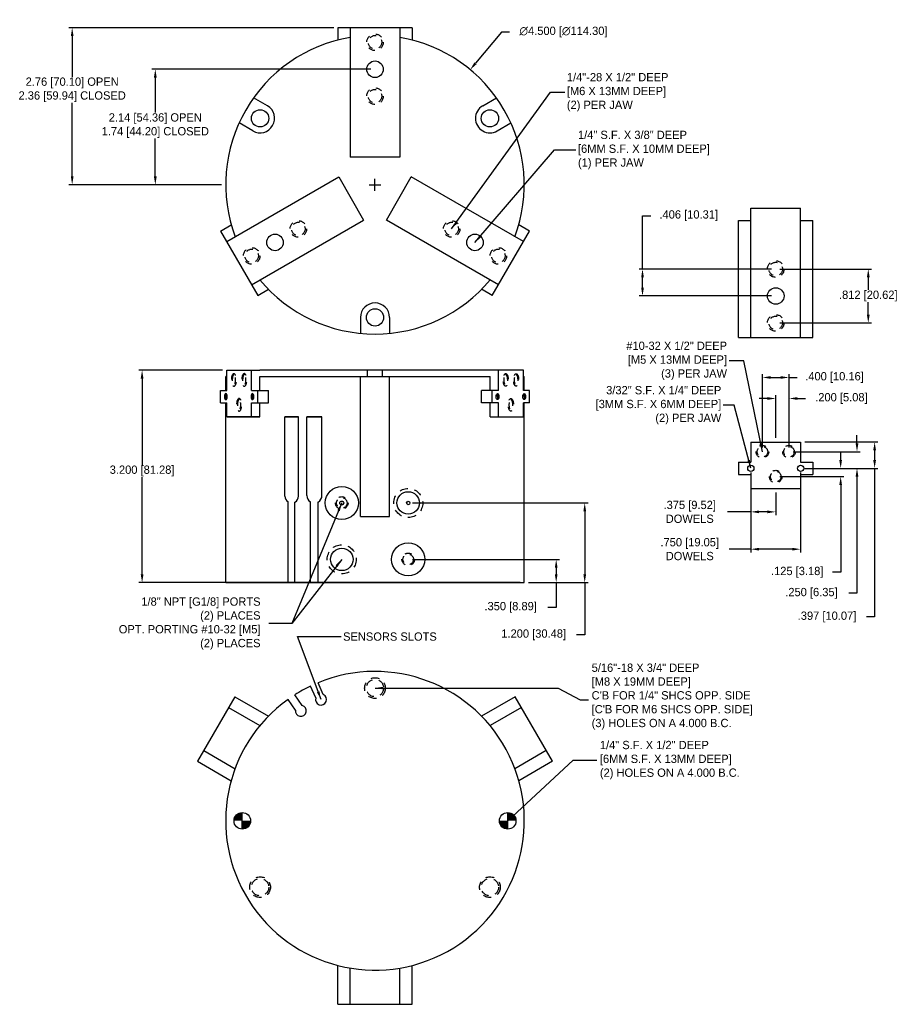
# Model space of a CAD drawing. Extents: x -1.6 to 11.6, y -19.7 to -4.8.
import ezdxf

# ---------------------------------------------------------------- set-up
doc = ezdxf.new("R2010")
doc.units = 0
doc.header["$MEASUREMENT"] = 0
doc.linetypes.add('DASHED', pattern=[0.75, 0.5, -0.25])
doc.linetypes.add('HIDDEN2', pattern=[0.1875, 0.125, -0.0625])
doc.layers.get('0').update_dxf_attribs({"linetype": 'CONTINUOUS'})
doc.layers.get('DEFPOINTS').update_dxf_attribs({"linetype": 'CONTINUOUS'})
doc.dimstyles.get("Standard").update_dxf_attribs({"dimscale": 0, "dimtxt": 0.125, "dimasz": 0.1, "dimexe": 0.005, "dimexo": 0.0625, "dimgap": 0.03, "dimtad": 1, "dimtih": 1, "dimtoh": 1, "dimdec": 3, "dimzin": 4, "dimdsep": 46, "dimtxsty": 'Standard', "dimcen": 0.09, "dimadec": 0, "dimazin": 0, "dimtm": 0.015, "dimtfac": 1, "dimtdec": 3, "dimtofl": 0, "dimtmove": 0, "dimatfit": 3, "dimfxl": 1, "dimtzin": 4, "dimarcsym": 0})

# ---------------------------------------------------------------- blocks, each defined once
blk = doc.blocks.new('*D420')
at = {"color": 0, "linetype": 'ByBlock'}
for p, q in [((4.313, -12.965), (6.53, -12.965)), ((6.48, -13.09), (6.48, -13.19)), ((6.062, -13.315), (6.53, -13.315)), ((6.48, -13.315), (6.48, -13.688)), ((6.48, -13.688), (6.355, -13.688))]:
    blk.add_line(p, q, dxfattribs=at)
for points in [[(6.46, -13.09), (6.501, -13.09), (6.48, -12.965)], [(6.46, -13.19), (6.501, -13.19), (6.48, -13.315)]]:
    blk.add_solid(points, dxfattribs=at)
at = {"layer": 'DEFPOINTS', "color": 0, "linetype": 'ByBlock'}
for p in [(4.25, -12.965), (5.999, -13.315), (6.48, -13.315)]:
    blk.add_point(p, dxfattribs=at)
at = {"color": 0, "linetype": 'ByBlock', "insert": (5.794, -13.688), "char_height": 0.125, "attachment_point": 5}
blk.add_mtext('.350 [8.89]', dxfattribs=at)
blk = doc.blocks.new('*D421')
at = {"color": 0, "linetype": 'ByBlock'}
for p, q in [((4.313, -12.115), (6.96, -12.115)), ((6.91, -12.24), (6.91, -13.19)), ((6.062, -13.315), (6.96, -13.315)), ((6.91, -13.315), (6.91, -14.101)), ((6.91, -14.101), (6.785, -14.101))]:
    blk.add_line(p, q, dxfattribs=at)
for points in [[(6.89, -12.24), (6.931, -12.24), (6.91, -12.115)], [(6.89, -13.19), (6.931, -13.19), (6.91, -13.315)]]:
    blk.add_solid(points, dxfattribs=at)
at = {"layer": 'DEFPOINTS', "color": 0, "linetype": 'ByBlock'}
for p in [(4.25, -12.115), (5.999, -13.315), (6.91, -13.315)]:
    blk.add_point(p, dxfattribs=at)
at = {"color": 0, "linetype": 'ByBlock', "insert": (6.141, -14.101), "char_height": 0.125, "attachment_point": 5}
blk.add_mtext('1.200 [30.48]', dxfattribs=at)
blk = doc.blocks.new('*D423')
at = {"color": 0, "linetype": 'ByBlock'}
for p, q in [((1.451, -10.115), (0.189, -10.115)), ((0.239, -10.24), (0.239, -11.539)), ((0.239, -13.19), (0.239, -11.724)), ((5.937, -13.315), (0.189, -13.315))]:
    blk.add_line(p, q, dxfattribs=at)
for points in [[(0.218, -10.24), (0.26, -10.24), (0.239, -10.115)], [(0.218, -13.19), (0.26, -13.19), (0.239, -13.315)]]:
    blk.add_solid(points, dxfattribs=at)
at = {"layer": 'DEFPOINTS', "color": 0, "linetype": 'ByBlock'}
for p in [(0.239, -10.115), (1.514, -10.115), (5.999, -13.315)]:
    blk.add_point(p, dxfattribs=at)
at = {"color": 0, "linetype": 'ByBlock', "insert": (0.239, -11.632), "char_height": 0.125, "attachment_point": 5}
blk.add_mtext('3.200 [81.28]', dxfattribs=at)
blk = doc.blocks.new('*D424')
at = {"color": 0, "linetype": 'ByBlock'}
for p, q in [((3.687, -5.292), (0.388, -5.292)), ((0.438, -5.417), (0.438, -5.944)), ((0.438, -6.907), (0.438, -6.338)), ((1.437, -7.032), (0.388, -7.032))]:
    blk.add_line(p, q, dxfattribs=at)
for points in [[(0.417, -5.417), (0.459, -5.417), (0.438, -5.292)], [(0.417, -6.907), (0.459, -6.907), (0.438, -7.032)]]:
    blk.add_solid(points, dxfattribs=at)
at = {"layer": 'DEFPOINTS', "color": 0, "linetype": 'ByBlock'}
for p in [(0.438, -5.292), (3.749, -5.292), (1.499, -7.032)]:
    blk.add_point(p, dxfattribs=at)
at = {"color": 0, "linetype": 'ByBlock', "insert": (0.438, -6.141), "char_height": 0.125, "attachment_point": 5}
blk.add_mtext('2.14 [54.36] OPEN\\P1.74 [44.20] CLOSED', dxfattribs=at)
blk = doc.blocks.new('*D425')
at = {"color": 0, "linetype": 'ByBlock'}
for p, q in [((3.127, -4.667), (-0.865, -4.667)), ((-0.815, -4.792), (-0.815, -5.406)), ((-0.815, -6.907), (-0.815, -5.799)), ((1.437, -7.032), (-0.865, -7.032))]:
    blk.add_line(p, q, dxfattribs=at)
for points in [[(-0.835, -4.792), (-0.794, -4.792), (-0.815, -4.667)], [(-0.835, -6.907), (-0.794, -6.907), (-0.815, -7.032)]]:
    blk.add_solid(points, dxfattribs=at)
at = {"layer": 'DEFPOINTS', "color": 0, "linetype": 'ByBlock'}
for p in [(-0.815, -4.667), (3.189, -4.667), (1.499, -7.032)]:
    blk.add_point(p, dxfattribs=at)
at = {"color": 0, "linetype": 'ByBlock', "insert": (-0.815, -5.602), "char_height": 0.125, "attachment_point": 5}
blk.add_mtext('2.76 [70.10] OPEN\\P2.36 [59.94] CLOSED', dxfattribs=at)
blk = doc.blocks.new('*D426')
at = {"color": 0, "linetype": 'ByBlock'}
for p, q in [((10.998, -7.091), (12.381, -7.091)), ((12.331, -7.216), (12.331, -7.404)), ((12.331, -7.778), (12.331, -7.589)), ((10.998, -7.903), (12.381, -7.903))]:
    blk.add_line(p, q, dxfattribs=at)
for points in [[(12.31, -7.216), (12.352, -7.216), (12.331, -7.091)], [(12.31, -7.778), (12.352, -7.778), (12.331, -7.903)]]:
    blk.add_solid(points, dxfattribs=at)
at = {"layer": 'DEFPOINTS', "color": 0, "linetype": 'ByBlock'}
for p in [(10.936, -7.091), (10.936, -7.903), (12.331, -7.903)]:
    blk.add_point(p, dxfattribs=at)
at = {"color": 0, "linetype": 'ByBlock', "insert": (12.331, -7.497), "char_height": 0.125, "attachment_point": 5}
blk.add_mtext('.812 [20.62]', dxfattribs=at)
blk = doc.blocks.new('*D427')
at = {"color": 0, "linetype": 'ByBlock'}
for p, q in [((7.354, -8.163), (7.354, -7.359)), ((7.354, -7.359), (7.479, -7.359)), ((9.299, -8.163), (7.304, -8.163)), ((7.354, -8.444), (7.354, -8.288)), ((9.299, -8.569), (7.304, -8.569))]:
    blk.add_line(p, q, dxfattribs=at)
for points in [[(7.334, -8.288), (7.375, -8.288), (7.354, -8.163)], [(7.334, -8.444), (7.375, -8.444), (7.354, -8.569)]]:
    blk.add_solid(points, dxfattribs=at)
at = {"layer": 'DEFPOINTS', "color": 0, "linetype": 'ByBlock'}
for p in [(7.354, -8.163), (9.362, -8.163), (9.362, -8.569)]:
    blk.add_point(p, dxfattribs=at)
at = {"color": 0, "linetype": 'ByBlock', "insert": (8.051, -7.359), "char_height": 0.125, "attachment_point": 5}
blk.add_mtext('.406 [10.31]', dxfattribs=at)
blk = doc.blocks.new('*D428')
at = {"color": 0, "linetype": 'ByBlock'}
for p, q in [((10.227, -11.196), (11.33, -11.196)), ((11.28, -11.321), (11.28, -11.468)), ((10.227, -11.593), (11.33, -11.593)), ((11.28, -11.593), (11.28, -13.832)), ((11.28, -13.832), (11.155, -13.832))]:
    blk.add_line(p, q, dxfattribs=at)
for points in [[(11.259, -11.321), (11.3, -11.321), (11.28, -11.196)], [(11.259, -11.468), (11.3, -11.468), (11.28, -11.593)]]:
    blk.add_solid(points, dxfattribs=at)
at = {"layer": 'DEFPOINTS', "color": 0, "linetype": 'ByBlock'}
for p in [(10.164, -11.196), (11.28, -11.196), (10.164, -11.593)]:
    blk.add_point(p, dxfattribs=at)
at = {"color": 0, "linetype": 'ByBlock', "insert": (10.562, -13.832), "char_height": 0.125, "attachment_point": 5}
blk.add_mtext('.397 [10.07]', dxfattribs=at)
blk = doc.blocks.new('*D429')
at = {"color": 0, "linetype": 'ByBlock'}
for p, q in [((11.014, -11.218), (11.014, -11.093)), ((10.052, -11.343), (11.064, -11.343)), ((10.227, -11.593), (11.064, -11.593)), ((11.014, -11.718), (11.014, -13.476)), ((11.014, -13.476), (10.889, -13.476))]:
    blk.add_line(p, q, dxfattribs=at)
for points in [[(10.993, -11.218), (11.035, -11.218), (11.014, -11.343)], [(10.993, -11.718), (11.035, -11.718), (11.014, -11.593)]]:
    blk.add_solid(points, dxfattribs=at)
at = {"layer": 'DEFPOINTS', "color": 0, "linetype": 'ByBlock'}
for p in [(9.989, -11.343), (11.014, -11.343), (10.164, -11.593)]:
    blk.add_point(p, dxfattribs=at)
at = {"color": 0, "linetype": 'ByBlock', "insert": (10.328, -13.476), "char_height": 0.125, "attachment_point": 5}
blk.add_mtext('.250 [6.35]', dxfattribs=at)
blk = doc.blocks.new('*D430')
at = {"color": 0, "linetype": 'ByBlock'}
for p, q in [((10.768, -11.468), (10.768, -11.343)), ((9.852, -11.718), (10.818, -11.718)), ((10.227, -11.593), (10.818, -11.593)), ((10.768, -11.843), (10.768, -13.158)), ((10.768, -13.158), (10.643, -13.158))]:
    blk.add_line(p, q, dxfattribs=at)
for points in [[(10.747, -11.468), (10.788, -11.468), (10.768, -11.593)], [(10.747, -11.843), (10.788, -11.843), (10.768, -11.718)]]:
    blk.add_solid(points, dxfattribs=at)
at = {"layer": 'DEFPOINTS', "color": 0, "linetype": 'ByBlock'}
for p in [(9.789, -11.718), (10.164, -11.593), (10.768, -11.718)]:
    blk.add_point(p, dxfattribs=at)
at = {"color": 0, "linetype": 'ByBlock', "insert": (10.113, -13.158), "char_height": 0.125, "attachment_point": 5}
blk.add_mtext('.125 [3.18]', dxfattribs=at)
blk = doc.blocks.new('*D431')
at = {"color": 0, "linetype": 'ByBlock'}
for p, q in [((9.414, -11.655), (9.414, -12.299)), ((9.789, -11.959), (9.789, -12.299)), ((9.414, -12.249), (9.064, -12.249)), ((9.664, -12.249), (9.539, -12.249))]:
    blk.add_line(p, q, dxfattribs=at)
for points in [[(9.539, -12.228), (9.539, -12.27), (9.414, -12.249)], [(9.664, -12.228), (9.664, -12.27), (9.789, -12.249)]]:
    blk.add_solid(points, dxfattribs=at)
at = {"layer": 'DEFPOINTS', "color": 0, "linetype": 'ByBlock'}
for p in [(9.414, -11.593), (9.789, -11.896), (9.414, -12.249)]:
    blk.add_point(p, dxfattribs=at)
at = {"color": 0, "linetype": 'ByBlock', "insert": (8.493, -12.249), "char_height": 0.125, "attachment_point": 5}
blk.add_mtext('.375 [9.52]\\PDOWELS', dxfattribs=at)
blk = doc.blocks.new('*D432')
at = {"color": 0, "linetype": 'ByBlock'}
for p, q in [((9.414, -11.655), (9.414, -12.861)), ((10.164, -11.655), (10.164, -12.861)), ((9.414, -12.811), (9.085, -12.811)), ((10.039, -12.811), (9.539, -12.811))]:
    blk.add_line(p, q, dxfattribs=at)
for points in [[(9.539, -12.791), (9.539, -12.832), (9.414, -12.811)], [(10.039, -12.791), (10.039, -12.832), (10.164, -12.811)]]:
    blk.add_solid(points, dxfattribs=at)
at = {"layer": 'DEFPOINTS', "color": 0, "linetype": 'ByBlock'}
for p in [(9.414, -11.593), (10.164, -11.593), (10.164, -12.811)]:
    blk.add_point(p, dxfattribs=at)
at = {"color": 0, "linetype": 'ByBlock', "insert": (8.493, -12.811), "char_height": 0.125, "attachment_point": 5}
blk.add_mtext('.750 [19.05]\\PDOWELS', dxfattribs=at)
blk = doc.blocks.new('*D433')
at = {"color": 0, "linetype": 'ByBlock'}
for p, q in [((10.811, -9.041), (10.686, -9.041)), ((10.936, -9.635), (10.936, -8.991)), ((11.136, -9.781), (11.136, -8.991)), ((11.261, -9.041), (11.386, -9.041))]:
    blk.add_line(p, q, dxfattribs=at)
for points in [[(10.811, -9.021), (10.811, -9.062), (10.936, -9.041)], [(11.261, -9.021), (11.261, -9.062), (11.136, -9.041)]]:
    blk.add_solid(points, dxfattribs=at)
at = {"layer": 'DEFPOINTS', "color": 0, "linetype": 'ByBlock'}
for p in [(11.136, -9.041), (10.936, -9.697), (11.136, -9.844)]:
    blk.add_point(p, dxfattribs=at)
at = {"color": 0, "linetype": 'ByBlock', "insert": (11.926, -9.041), "char_height": 0.125, "attachment_point": 5}
blk.add_mtext('.200 [5.08]', dxfattribs=at)
blk = doc.blocks.new('*D434')
at = {"color": 0, "linetype": 'ByBlock'}
for p, q in [((10.736, -9.781), (10.736, -8.675)), ((10.861, -8.725), (11.011, -8.725)), ((11.136, -9.781), (11.136, -8.675)), ((11.136, -8.725), (11.261, -8.725))]:
    blk.add_line(p, q, dxfattribs=at)
for points in [[(10.861, -8.704), (10.861, -8.745), (10.736, -8.725)], [(11.011, -8.704), (11.011, -8.745), (11.136, -8.725)]]:
    blk.add_solid(points, dxfattribs=at)
at = {"layer": 'DEFPOINTS', "color": 0, "linetype": 'ByBlock'}
for p in [(11.136, -8.725), (10.736, -9.844), (11.136, -9.844)]:
    blk.add_point(p, dxfattribs=at)
at = {"color": 0, "linetype": 'ByBlock', "insert": (11.822, -8.725), "char_height": 0.125, "attachment_point": 5}
blk.add_mtext('.400 [10.16]', dxfattribs=at)
blk = doc.blocks.new('*D436')
at = {"color": 0, "linetype": 'ByBlock'}
for p, q in [((5.654, -4.732), (5.264, -5.203)), ((5.779, -4.732), (5.654, -4.732)), ((3.749, -7.122), (3.749, -6.942)), ((3.659, -7.032), (3.839, -7.032))]:
    blk.add_line(p, q, dxfattribs=at)
blk.add_solid([(5.248, -5.189), (5.28, -5.216), (5.184, -5.299)], dxfattribs=at)
at = {"layer": 'DEFPOINTS', "color": 0, "linetype": 'ByBlock'}
for p in [(5.184, -5.299), (2.314, -8.765)]:
    blk.add_point(p, dxfattribs=at)
at = {"color": 0, "linetype": 'ByBlock', "insert": (6.59, -4.732), "char_height": 0.125, "attachment_point": 5}
blk.add_mtext('∅4.500 [∅114.30]', dxfattribs=at)

msp = doc.modelspace()

# ---------------------------------------------------------------- hatches: boundary and pattern name
h = msp.add_hatch(color=256)
edge = h.paths.add_edge_path()
edge.add_ellipse((1.5006, -10.5111), major_axis=(0, 0.0468), ratio=0.4438712, start_angle=270, end_angle=360)
edge.add_line((1.5006, -10.4643), (1.5006, -10.5111))
edge.add_line((1.5006, -10.5111), (1.5214, -10.5111))
edge = h.paths.add_edge_path()
edge.add_line((1.5006, -10.5111), (1.4799, -10.5111))
edge.add_ellipse((1.5006, -10.5111), major_axis=(0, 0.0468), ratio=0.4438712, start_angle=90, end_angle=180)
edge.add_line((1.5006, -10.5578), (1.5006, -10.5111))
h = msp.add_hatch(color=256)
edge = h.paths.add_edge_path()
edge.add_ellipse((1.9019, -10.5111), major_axis=(0, 0.0468), ratio=0.4438712, start_angle=270, end_angle=360)
edge.add_line((1.9019, -10.4643), (1.9019, -10.5111))
edge.add_line((1.9019, -10.5111), (1.9226, -10.5111))
edge = h.paths.add_edge_path()
edge.add_line((1.9019, -10.5111), (1.8811, -10.5111))
edge.add_ellipse((1.9019, -10.5111), major_axis=(0, 0.0468), ratio=0.4438712, start_angle=90, end_angle=180)
edge.add_line((1.9019, -10.5578), (1.9019, -10.5111))
h = msp.add_hatch(color=256)
edge = h.paths.add_edge_path()
edge.add_ellipse((5.5969, -10.5111), major_axis=(0, 0.0468), ratio=0.4438712, start_angle=0, end_angle=90, ccw=False)
edge.add_line((5.5969, -10.4643), (5.5969, -10.5111))
edge.add_line((5.5969, -10.5111), (5.5762, -10.5111))
edge = h.paths.add_edge_path()
edge.add_line((5.5969, -10.5111), (5.6177, -10.5111))
edge.add_ellipse((5.5969, -10.5111), major_axis=(0, 0.0468), ratio=0.4438712, start_angle=180, end_angle=270, ccw=False)
edge.add_line((5.5969, -10.5578), (5.5969, -10.5111))
h = msp.add_hatch(color=256)
edge = h.paths.add_edge_path()
edge.add_ellipse((5.9982, -10.5111), major_axis=(0, 0.0468), ratio=0.4438712, start_angle=0, end_angle=90, ccw=False)
edge.add_line((5.9982, -10.4643), (5.9982, -10.5111))
edge.add_line((5.9982, -10.5111), (5.9774, -10.5111))
edge = h.paths.add_edge_path()
edge.add_line((5.9982, -10.5111), (6.0189, -10.5111))
edge.add_ellipse((5.9982, -10.5111), major_axis=(0, 0.0468), ratio=0.4438712, start_angle=180, end_angle=270, ccw=False)
edge.add_line((5.9982, -10.5578), (5.9982, -10.5111))
for points in [[(1.6244, -16.9039), (1.7494, -16.9039), (1.7494, -16.7789, 0.4142136)], [(1.7494, -17.0289, 0.4142136), (1.8744, -16.9039), (1.7494, -16.9039)], [(5.7494, -17.0289, -0.4142136), (5.6244, -16.9039), (5.7494, -16.9039)], [(5.8744, -16.9039), (5.7494, -16.9039), (5.7494, -16.7789, -0.4142136)]]:
    msp.add_hatch(color=256).paths.add_polyline_path(points)

# ---------------------------------------------------------------- linework, layer by layer
for p, q in [((3.1894, -4.9542), (3.1894, -5.14)), ((4.3094, -4.9542), (3.1894, -4.9542)), ((3.3744, -4.9542), (3.3744, -6.9042)), ((4.1244, -4.9542), (4.1244, -6.9042)), ((4.3094, -4.9542), (4.3094, -5.14)), ((2.1267, -6.1297), (1.9195, -6.01)), ((2.1267, -6.1297), (1.9195, -6.01)), ((5.3721, -6.1297), (5.5794, -6.01)), ((5.3721, -6.1297), (5.5794, -6.01)), ((1.908, -6.5086), (1.7007, -6.3889)), ((1.908, -6.5086), (1.7007, -6.3889)), ((5.5908, -6.5086), (5.7981, -6.3889)), ((5.5908, -6.5086), (5.7981, -6.3889)), ((4.1244, -6.9042), (3.3744, -6.9042)), ((1.5138, -8.1769), (3.2025, -7.2019)), ((3.2025, -7.2019), (3.5775, -7.8514)), ((3.9213, -7.8514), (4.2963, -7.2019)), ((5.9851, -8.1769), (4.2963, -7.2019)), ((9.414, -7.6711), (10.164, -7.6711)), ((9.414, -9.6211), (9.414, -7.6711)), ((10.164, -9.6211), (10.164, -7.6711)), ((1.8888, -8.8264), (3.5775, -7.8514)), ((5.6101, -8.8264), (3.9213, -7.8514)), ((9.229, -9.6211), (9.229, -7.8581)), ((9.229, -7.8581), (9.414, -7.8581)), ((10.164, -7.8581), (10.349, -7.8581)), ((10.349, -9.6211), (10.349, -7.8581)), ((1.4213, -8.0167), (1.5822, -7.9238)), ((6.0776, -8.0167), (5.9166, -7.9238)), ((1.4213, -8.0167), (1.9813, -8.9866)), ((5.5176, -8.9866), (6.0776, -8.0167)), ((1.9813, -8.9866), (2.1422, -8.8937)), ((5.5176, -8.9866), (5.3566, -8.8937)), ((3.5307, -9.3192), (3.5307, -9.5585)), ((3.5307, -9.3192), (3.5307, -9.5585)), ((3.9682, -9.3192), (3.9682, -9.5585)), ((3.9682, -9.3192), (3.9682, -9.5585)), ((9.229, -9.6211), (10.349, -9.6211)), ((1.4994, -10.4186), (1.4994, -10.2096)), ((1.5138, -10.2096), (1.4994, -10.2096)), ((1.5138, -10.4186), (1.5138, -10.1146)), ((1.5138, -10.1146), (2.0156, -10.1146)), ((1.8888, -10.4186), (1.8888, -10.1146)), ((5.9851, -10.1146), (2.0156, -10.1146)), ((2.0156, -10.2096), (5.4832, -10.2096)), ((2.0156, -10.4186), (2.0156, -10.2096)), ((3.5294, -12.3196), (3.5294, -10.2096)), ((3.6344, -10.2096), (3.6344, -10.1146)), ((3.8644, -10.2096), (3.8644, -10.1146)), ((3.9694, -12.3196), (3.9694, -10.2096)), ((5.4832, -10.4186), (5.4832, -10.2096)), ((5.6101, -10.4186), (5.6101, -10.1146)), ((5.9851, -10.4186), (5.9851, -10.1146)), ((5.9851, -10.2096), (5.9994, -10.2096)), ((5.9994, -10.4186), (5.9994, -10.2096)), ((1.4213, -10.4186), (1.5138, -10.4186)), ((1.4213, -10.6036), (1.4213, -10.4186)), ((1.5006, -10.4643), (1.5006, -10.5578)), ((1.8888, -10.4186), (2.1422, -10.4186)), ((1.9019, -10.4643), (1.9019, -10.5578)), ((1.9813, -10.6036), (1.9813, -10.4186)), ((2.1422, -10.6036), (2.1422, -10.4186)), ((5.6101, -10.4186), (5.3566, -10.4186)), ((5.3566, -10.6036), (5.3566, -10.4186)), ((5.5176, -10.6036), (5.5176, -10.4186)), ((5.5969, -10.4643), (5.5969, -10.5578)), ((6.0776, -10.4186), (5.9851, -10.4186)), ((5.9982, -10.4643), (5.9982, -10.5578)), ((6.0776, -10.6036), (6.0776, -10.4186)), ((1.4213, -10.6036), (1.5138, -10.6036)), ((1.4994, -10.8146), (1.4994, -10.6036)), ((1.5138, -10.8146), (1.5138, -10.6036)), ((1.8888, -10.6036), (2.1422, -10.6036)), ((1.8888, -10.8146), (1.8888, -10.6036)), ((2.0156, -10.8146), (2.0156, -10.6036)), ((5.6101, -10.6036), (5.3566, -10.6036)), ((5.4832, -10.8146), (5.4832, -10.6036)), ((5.6101, -10.8146), (5.6101, -10.6036)), ((5.9851, -10.8146), (5.9851, -10.6036)), ((6.0776, -10.6036), (5.9851, -10.6036)), ((5.9994, -10.8146), (5.9994, -10.6036)), ((1.4994, -13.3146), (1.4994, -10.8146)), ((1.5138, -10.8146), (2.0156, -10.8146)), ((2.0156, -10.8146), (1.5138, -10.8146)), ((2.3895, -12.0109), (2.3895, -10.8146)), ((2.5968, -10.8146), (2.3895, -10.8146)), ((2.3895, -10.8146), (2.5968, -10.8146)), ((2.5968, -12.0109), (2.5968, -10.8146)), ((2.7215, -12.0004), (2.7215, -10.8146)), ((2.9499, -10.8146), (2.7215, -10.8146)), ((2.7215, -10.8146), (2.9499, -10.8146)), ((2.9499, -12.0004), (2.9499, -10.8146)), ((5.4832, -10.8146), (5.9851, -10.8146)), ((5.4832, -10.8146), (5.9851, -10.8146)), ((5.9994, -13.3146), (5.9994, -10.8146)), ((9.414, -11.1962), (10.164, -11.1962)), ((9.414, -11.1962), (9.414, -11.5002)), ((10.164, -11.1962), (10.164, -11.5002)), ((9.229, -11.5002), (9.414, -11.5002)), ((9.229, -11.5002), (9.229, -11.6852)), ((10.164, -11.5002), (10.349, -11.5002)), ((10.349, -11.5002), (10.349, -11.6852)), ((9.229, -11.6852), (9.414, -11.6852)), ((9.414, -11.6852), (9.414, -11.8962)), ((10.164, -11.6852), (10.349, -11.6852)), ((10.164, -11.6852), (10.164, -11.8962)), ((9.414, -11.8962), (10.164, -11.8962)), ((2.4403, -13.3146), (2.4403, -12.1001)), ((2.5431, -13.3146), (2.5431, -12.1017)), ((2.778, -13.3146), (2.778, -12.0989)), ((2.8912, -13.3146), (2.8912, -12.1001)), ((3.5294, -12.3196), (3.9694, -12.3196)), ((1.4994, -13.3146), (5.9994, -13.3146)), ((2.9701, -15.0012), (2.8912, -14.824)), ((2.8569, -15.0517), (2.778, -14.8745)), ((1.6348, -15.0365), (1.0748, -16.0064)), ((1.6348, -15.0365), (2.1422, -15.3294)), ((2.5488, -15.2348), (2.4403, -15.074)), ((2.6516, -15.1655), (2.5431, -15.0047)), ((5.864, -15.0365), (5.3566, -15.3294)), ((6.424, -16.0064), (5.864, -15.0365)), ((1.5423, -15.1967), (2.0156, -15.4699)), ((5.9565, -15.1967), (5.4832, -15.4699)), ((1.1673, -15.8462), (1.6406, -16.1194)), ((6.3315, -15.8462), (5.8582, -16.1194)), ((1.0748, -16.0064), (1.5822, -16.2993)), ((6.424, -16.0064), (5.9166, -16.2993)), ((1.7494, -17.0289), (1.7494, -16.7789)), ((5.7494, -17.0289), (5.7494, -16.7789)), ((3.1894, -19.6689), (3.1894, -19.0831)), ((3.3744, -19.6689), (3.3744, -19.1225)), ((4.1244, -19.6689), (4.1244, -19.1225)), ((4.3094, -19.6689), (4.3094, -19.0831)), ((3.1894, -19.6689), (4.3094, -19.6689))]:
    msp.add_line(p, q)
at = {"linetype": 'DASHED', "ltscale": 0.135}
for centre, radius in [((3.7494, -5.1732), 0.125), ((3.7494, -5.1732), 0.102), ((3.7494, -5.9852), 0.125), ((3.7494, -5.9852), 0.102), ((2.5941, -7.9862), 0.125), ((4.9047, -7.9862), 0.125), ((2.5941, -7.9862), 0.102), ((4.9047, -7.9862), 0.102), ((1.8909, -8.3922), 0.125), ((1.8909, -8.3922), 0.102), ((5.6079, -8.3922), 0.125), ((5.6079, -8.3922), 0.102), ((9.789, -8.5901), 0.125), ((9.789, -8.5901), 0.102), ((9.789, -9.4021), 0.125), ((9.789, -9.4021), 0.102)]:
    msp.add_circle(centre, radius, dxfattribs=at)
for centre, radius in [((3.7494, -5.5792), 0.125), ((2.0174, -6.3192), 0.13), ((5.4815, -6.3192), 0.13), ((2.2425, -8.1892), 0.125), ((5.2563, -8.1892), 0.125), ((9.789, -8.9961), 0.125), ((3.7494, -9.3192), 0.13), ((9.414, -11.5927), 0.047), ((10.164, -11.5927), 0.047), ((3.2484, -12.1146), 0.25), ((3.2484, -12.1146), 0.0295), ((4.2504, -12.9646), 0.25), ((4.2504, -12.9646), 0.25), ((1.7494, -16.9039), 0.125), ((5.7494, -16.9039), 0.125)]:
    msp.add_circle(centre, radius)
at = {"linetype": 'DASHED', "ltscale": 0.13}
for centre in [(9.589, -11.3427), (9.989, -11.3427), (9.789, -11.7177), (3.2484, -12.1146), (4.2504, -12.9646)]:
    msp.add_circle(centre, 0.095, dxfattribs=at)
at = {"linetype": 'DASHED', "ltscale": 0.1}
for centre in [(9.589, -11.3427), (9.989, -11.3427), (9.789, -11.7177), (3.2484, -12.1146), (4.2504, -12.9646)]:
    msp.add_circle(centre, 0.0795, dxfattribs=at)
at = {"linetype": 'HIDDEN2'}
for centre in [(4.2504, -12.1146), (3.2484, -12.9646)]:
    msp.add_circle(centre, 0.2188, dxfattribs=at)
at = {"linetype": 'Continuous'}
for centre, radius in [((4.2504, -12.1146), 0.1695), ((4.2504, -12.1146), 0.026), ((3.2484, -12.9646), 0.1695)]:
    msp.add_circle(centre, radius, dxfattribs=at)
at = {"linetype": 'DASHED', "ltscale": 0.25}
for centre, radius in [((3.7494, -14.9039), 0.1562), ((3.7494, -14.9039), 0.1305), ((2.0174, -17.9039), 0.1562), ((2.0174, -17.9039), 0.1305), ((5.4815, -17.9039), 0.1562), ((5.4815, -17.9039), 0.1305)]:
    msp.add_circle(centre, radius, dxfattribs=at)
for centre, radius, start, end in [((3.7494, -7.3192), 2.25, 99.59407, 200.40593), ((3.7494, -7.3192), 2.25, 339.59407, 80.40593), ((2.0174, -6.3192), 0.2188, 240, 60), ((2.0174, -6.3192), 0.2188, 240, 60), ((5.4815, -6.3192), 0.2188, 120, 300), ((5.4815, -6.3192), 0.2188, 120, 300), ((3.7494, -7.3192), 2.25, 219.59407, 320.40593), ((3.7494, -9.3192), 0.2188, 0, 180), ((3.7494, -9.3192), 0.2188, 0, 180), ((2.4932, -12.0109), 0.1036, 180, 239.32681), ((2.4932, -12.0109), 0.1036, 298.80692, 0), ((2.8357, -12.0004), 0.1142, 180, 239.64648), ((2.8357, -12.0004), 0.1142, 299.12169, 0), ((3.7494, -16.9039), 2.25, 125.57902, 112.42098), ((3.7494, -16.9039), 2.25, 115.57902, 122.42098), ((2.9359, -15.0769), 0.083, 162.33013, 65.66987), ((2.631, -15.2459), 0.083, 172.33013, 75.66987)]:
    msp.add_arc(centre, radius, start, end)
at = {"linetype": 'DASHED', "ltscale": 0.125, "extrusion": (0, 0, -1)}
for centre in [(1.6227, -10.2615), (1.779, -10.2607), (1.7013, -10.6361)]:
    msp.add_ellipse(centre, major_axis=(0, 0.095), ratio=0.4059242, dxfattribs=at)
at = {"linetype": 'DASHED', "ltscale": 0.093, "extrusion": (0, 0, -1)}
for centre in [(1.6227, -10.2615), (1.779, -10.2607), (1.7013, -10.6361)]:
    msp.add_ellipse(centre, major_axis=(0, 0.0795), ratio=0.3085939, dxfattribs=at)
at = {"linetype": 'DASHED', "ltscale": 0.125}
for centre in [(5.7198, -10.2607), (5.8761, -10.2615), (5.7976, -10.6361)]:
    msp.add_ellipse(centre, major_axis=(0, 0.095), ratio=0.4059242, dxfattribs=at)
at = {"linetype": 'DASHED', "ltscale": 0.093}
for centre in [(5.7198, -10.2607), (5.8761, -10.2615), (5.7976, -10.6361)]:
    msp.add_ellipse(centre, major_axis=(0, 0.0795), ratio=0.3085939, dxfattribs=at)
at = {"extrusion": (0, 0, -1)}
for centre in [(1.5006, -10.5111), (1.9019, -10.5111)]:
    msp.add_ellipse(centre, major_axis=(0, 0.0468), ratio=0.4438712, dxfattribs=at)
for centre in [(5.5969, -10.5111), (5.9982, -10.5111)]:
    msp.add_ellipse(centre, major_axis=(0, 0.0468), ratio=0.4438712)

# ---------------------------------------------------------------- texts
at = {"char_height": 0.125}
for s, insert, attachment_point in [('1/4"-28 X 1/2" DEEP\\P[M6 X 13MM DEEP]\\P(2) PER JAW', (6.6409, -5.9261), 4), ('1/4" S.F. X 3/8" DEEP\\P[6MM S.F. X 10MM DEEP]\\P(1) PER JAW', (6.8088, -6.7953), 4), ('#10-32 X 1/2" DEEP\\P[M5 X 13MM DEEP]\\P(3) PER JAW', (9.0551, -9.9732), 6), ('3/32" S.F. X 1/4" DEEP\\P[3MM S.F. X 6MM DEEP]\\P(2) PER JAW', (8.9686, -10.6422), 6), ('1/8" NPT [G1/8] PORTS\\P(2) PLACES\\POPT. PORTING #10-32 [M5]\\P(2) PLACES', (2.0241, -13.932), 6), ('SENSORS SLOTS', (3.2685, -14.1287), 4), ('5/16"-18 X 3/4" DEEP\\P[M8 X 19MM DEEP]\\PC\'B FOR 1/4" SHCS OPP. SIDE\\P[C\'B FOR M6 SHCS OPP. SIDE]\\P(3) HOLES ON A 4.000 B.C.', (7.0148, -15.0323), 4), ('1/4" S.F. X 1/2" DEEP\\P[6MM S.F. X 13MM DEEP]\\P(2) HOLES ON A 4.000 B.C.', (7.1387, -15.9889), 4)]:
    msp.add_mtext(s, dxfattribs=dict(at, insert=insert, attachment_point=attachment_point))

# ---------------------------------------------------------------- dimensions: what is measured, and where the dimension line sits
dim = msp.add_diameter_dim_2p(p1=(2.3145, -9.0522), p2=(5.1844, -5.5861), dimstyle='Standard', override={"dimscale": 1, "dimasz": 0.125, "dimexe": 0.05, "dimtad": 0})
dim.commit()
dim.dimension.update_dxf_attribs({"geometry": '*D436', "text_midpoint": (6.5901, -5.0191), "dimtype": 163, "insert": (0, -0.2872)})
for base, p2, text, picture, middle in [((-0.8146, -4.9542), (3.1894, -4.9542), '2.76 [70.10] OPEN\\P2.36 [59.94] CLOSED', '*D425', (-0.8146, -5.8896)), ((0.4378, -5.5792), (3.7494, -5.5792), '2.14 [54.36] OPEN\\P1.74 [44.20] CLOSED', '*D424', (0.4378, -6.4282))]:
    dim = msp.add_linear_dim(base=base, p1=(1.4994, -7.3192), p2=p2, angle=90, text=text, dimstyle='Standard', override={"dimscale": 1, "dimasz": 0.125, "dimexe": 0.05, "dimtad": 0})
    dim.commit()
    dim.dimension.update_dxf_attribs({"geometry": picture, "text_midpoint": middle, "dimtype": 160, "insert": (0, -0.2872)})
dim = msp.add_linear_dim(base=(7.7815, -8.5901), p1=(9.789, -8.9961), p2=(9.789, -8.5901), angle=270, dimstyle='Standard', override={"dimscale": 1, "dimasz": 0.125, "dimexe": 0.05, "dimtad": 0})
dim.commit()
dim.dimension.update_dxf_attribs({"geometry": '*D427', "text_midpoint": (8.4782, -7.7852), "dimtype": 160, "insert": (0.427, -0.4267)})
dim = msp.add_linear_dim(base=(11.1841, -9.4021), p1=(9.789, -8.5901), p2=(9.789, -9.4021), angle=270, dimstyle='Standard', override={"dimscale": 1, "dimasz": 0.125, "dimexe": 0.05, "dimtad": 0})
dim.commit()
dim.dimension.update_dxf_attribs({"geometry": '*D426', "text_midpoint": (11.1841, -8.9961), "insert": (-1.1467, -1.4991)})
for base, p1, picture, middle in [((9.989, -10.2237), (9.589, -11.3427), '*D434', (10.6753, -10.2237)), ((9.989, -10.5405), (9.789, -11.1962), '*D433', (10.7794, -10.5405))]:
    dim = msp.add_linear_dim(base=base, p1=p1, p2=(9.989, -11.3427), dimstyle='Standard', override={"dimscale": 1, "dimasz": 0.125, "dimexe": 0.05, "dimtad": 0})
    dim.commit()
    dim.dimension.update_dxf_attribs({"geometry": picture, "text_midpoint": middle, "dimtype": 160, "insert": (-1.1467, -1.4991)})
for base, p1, p2, angle, picture, middle in [((0.2393, -10.1146), (5.9994, -13.3146), (1.5138, -10.1146), 270, '*D423', (0.2393, -11.6319)), ((11.0142, -11.3427), (10.164, -11.5927), (9.989, -11.3427), 90, '*D429', (10.328, -13.476)), ((11.2795815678, -11.1961514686), (10.1640028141, -11.5926514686), (10.1640028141, -11.1961514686), 90, '*D428', (10.5620815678, -13.8315431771)), ((10.7676, -11.7177), (10.164, -11.5927), (9.789, -11.7177), 90, '*D430', (10.1126, -13.1578)), ((6.9104, -13.3146), (4.2504, -12.1146), (5.9994, -13.3146), 270, '*D421', (6.1408, -14.1009)), ((6.4804, -13.3146), (4.2504, -12.9646), (5.9994, -13.3146), 270, '*D420', (5.7942, -13.6879))]:
    dim = msp.add_linear_dim(base=base, p1=p1, p2=p2, angle=angle, dimstyle='Standard', override={"dimscale": 1, "dimasz": 0.125, "dimexe": 0.05, "dimtad": 0})
    dim.commit()
    dim.dimension.update_dxf_attribs({"geometry": picture, "text_midpoint": middle, "dimtype": 160})
for base, p1, p2, picture, middle in [((10.164, -12.8114), (9.414, -11.5927), (10.164, -11.5927), '*D432', (8.4926, -12.8114)), ((9.414, -12.2487), (9.789, -11.8962), (9.414, -11.5927), '*D431', (8.4926, -12.2487))]:
    dim = msp.add_linear_dim(base=base, p1=p1, p2=p2, text='<>\\PDOWELS', dimstyle='Standard', override={"dimscale": 1, "dimasz": 0.125, "dimexe": 0.05, "dimtad": 0})
    dim.commit()
    dim.dimension.update_dxf_attribs({"geometry": picture, "text_midpoint": middle, "dimtype": 160})

# ---------------------------------------------------------------- leaders
at = {"annotation_type": 0, "has_hookline": 1}
for points, hookline_direction, text_width in [([(4.9047, -7.9862), (6.3968, -5.9261), (6.6109, -5.9261)], 0, 2.1667), ([(5.2563, -8.1892), (6.4564, -6.7953), (6.7788, -6.7953)], 0, 2.3958), ([(9.589, -11.3427), (9.3081, -9.9746), (9.0851, -9.9732)], 1, 2.0625), ([(9.414, -11.5927), (9.1642, -10.6431), (8.9986, -10.6422)], 1, 2.4167), ([(3.2484, -12.9646), (2.4975, -13.9306), (2.1469, -13.9306)], 1, 1.2083), ([(2.9359, -15.0769), (2.5821, -14.1291), (3.2385, -14.1287)], 0, 1.5833), ([(3.7494, -14.9039), (6.5125, -14.9042), (6.8417, -15.0804), (6.9667, -15.0804)], 0, 3.0625), ([(5.7494, -16.9039), (6.7381, -15.9903), (7.0942, -15.9889)], 0, 2.6875)]:
    msp.add_leader(points, dimstyle='Standard', override={"dimscale": 1, "dimasz": 0.125, "dimexe": 0.05, "dimtad": 0}, dxfattribs=dict(at, hookline_direction=hookline_direction, text_width=text_width))
msp.add_leader([(3.2484, -12.1146), (2.4975, -13.9306)], dimstyle='Standard', override={"dimscale": 1, "dimasz": 0.125, "dimexe": 0.05, "dimtad": 0})

doc.saveas('drawing.dxf')
